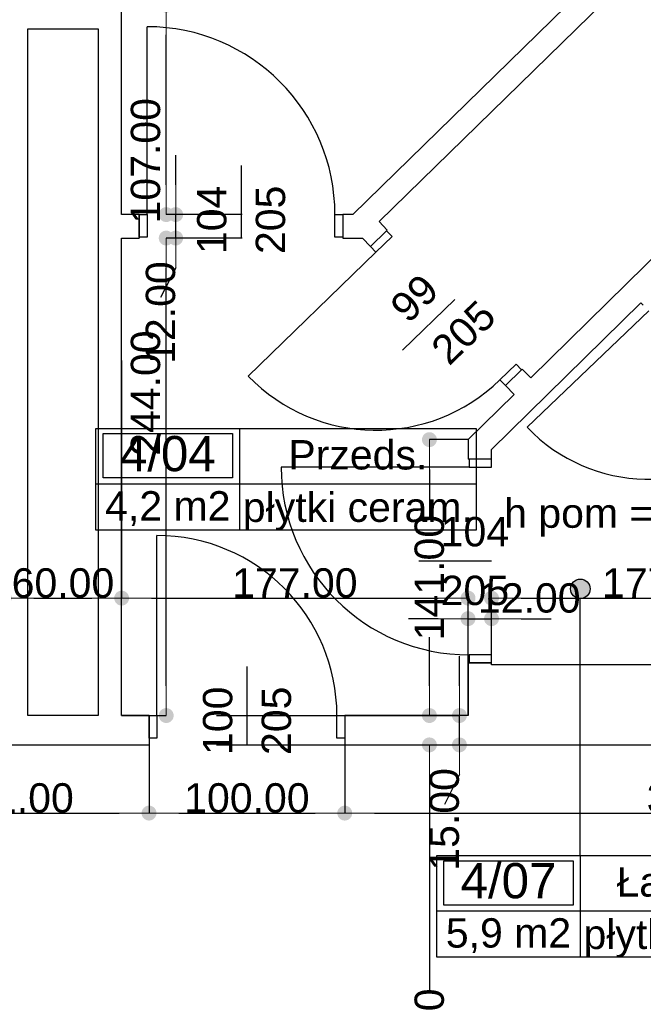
# Model space of a CAD drawing. Header units: millimetres. Extents: x -175445 to -20415, y -559200 to 231527.
# Tile 72 of 256: x -140329 to -137142, y -161616 to -156585. Entities that reach past the tile are written whole.
import ezdxf
from ezdxf.enums import TextEntityAlignment as Align

# ---------------------------------------------------------------- set-up
doc = ezdxf.new("R2010")
doc.units = ezdxf.units.MM
doc.header["$MEASUREMENT"] = 0
for name, color, linetype in [('Drzwi', 7, 'Continuous'), ('Linia', 7, 'Continuous'), ('Obiekt', 7, 'Continuous'), ('Strefa', 9, 'Continuous'), ('Słup', 7, 'Continuous'), ('Tekst', 7, 'Continuous'), ('Wymiary', 9, 'Continuous'), ('Ściana', 7, 'Continuous')]:
    doc.layers.add(name, color=color, linetype=linetype)
doc.styles.add('Arial', font='txt')
doc.styles.add('Times new roman', font='txt')
doc.dimstyles.new('GENERATED_STYLE__1', dxfattribs={"dimtxt": 150, "dimasz": 152, "dimexe": 0.18, "dimexo": 0, "dimgap": 0.09, "dimtad": 1, "dimtih": 1, "dimtoh": 1, "dimlfac": 0.1, "dimzin": 0, "dimdsep": 46, "dimtxsty": 'Arial', "dimblk": 'ARROWHEAD_11', "dimblk1": 'ARROWHEAD_11', "dimblk2": 'ARROWHEAD_11', "dimcen": 0.09, "dimclrd": 256, "dimclre": 256, "dimclrt": 256, "dimazin": 0, "dimtfac": 1, "dimtdec": 4, "dimtmove": 0, "dimatfit": 3, "dimfxl": 1, "dimtolj": 1, "dimtzin": 0, "dimarcsym": 0})
doc.dimstyles.new('GENERATED_STYLE__2', dxfattribs={"dimtxt": 150, "dimasz": 152, "dimexe": 0.18, "dimexo": 0, "dimgap": 0.09, "dimtad": 1, "dimlfac": 0.1, "dimzin": 0, "dimdsep": 46, "dimtxsty": 'Arial', "dimblk": 'ARROWHEAD_11', "dimblk1": 'ARROWHEAD_11', "dimblk2": 'ARROWHEAD_11', "dimcen": 0.09, "dimclrd": 256, "dimclre": 256, "dimclrt": 256, "dimazin": 0, "dimtfac": 1, "dimtdec": 4, "dimtmove": 0, "dimatfit": 3, "dimfxl": 1, "dimtolj": 1, "dimtzin": 0, "dimarcsym": 0})
doc.dimstyles.new('GENERATED_STYLE__3', dxfattribs={"dimtxt": 150, "dimasz": 152, "dimexe": 0.18, "dimexo": 0, "dimgap": 0.09, "dimtad": 1, "dimlfac": 0.1, "dimzin": 0, "dimdsep": 46, "dimtxsty": 'Arial', "dimblk": 'ARROWHEAD_11', "dimblk1": 'ARROWHEAD_11', "dimblk2": 'ARROWHEAD_11', "dimcen": 0.09, "dimclrd": 114, "dimclre": 114, "dimclrt": 114, "dimazin": 0, "dimtfac": 1, "dimtdec": 4, "dimtmove": 2, "dimatfit": 3, "dimfxl": 1, "dimtolj": 1, "dimtzin": 0, "dimarcsym": 0})
doc.dimstyles.new('GENERATED_STYLE__4', dxfattribs={"dimtxt": 150, "dimasz": 152, "dimexe": 0.18, "dimexo": 0, "dimgap": 0.09, "dimtad": 1, "dimtih": 1, "dimtoh": 1, "dimlfac": 0.1, "dimzin": 0, "dimdsep": 46, "dimtxsty": 'Arial', "dimblk": 'ARROWHEAD_11', "dimblk1": 'ARROWHEAD_11', "dimblk2": 'ARROWHEAD_11', "dimcen": 0.09, "dimclrd": 256, "dimclre": 256, "dimclrt": 256, "dimazin": 0, "dimtfac": 1, "dimtdec": 4, "dimtmove": 2, "dimatfit": 3, "dimfxl": 1, "dimtolj": 1, "dimtzin": 0, "dimarcsym": 0})

# ---------------------------------------------------------------- blocks, each defined once
blk = doc.blocks.new('Przeds._4_04_4', base_point=(-139205.1, 36413))
at = {"layer": 'Strefa'}
for p, q in [((-139939.2, 36695.8), (-137997, 36695.8)), ((-139939.2, 36177.3), (-139939.2, 36695.8)), ((-139205.1, 36695.8), (-139205.1, 36177.3)), ((-137997, 36695.8), (-137997, 36177.3)), ((-139902.5, 36669.9), (-139241.8, 36669.9)), ((-139902.5, 36443.6), (-139902.5, 36669.9)), ((-139241.8, 36669.9), (-139241.8, 36443.6)), ((-139241.8, 36443.6), (-139902.5, 36443.6)), ((-139939.2, 36413), (-137997, 36413)), ((-137997, 36177.3), (-139939.2, 36177.3))]:
    blk.add_line(p, q, dxfattribs=at)
at = {"layer": 'Strefa', "style": 'Arial'}
for tag, height, p in [('ROOM_NUMBER', 180, (-139572.1, 36567.9)), ('ROOM_NAME', 150, (-138601, 36561.8)), ('ROOM_CALC_AREA', 150, (-139572.1, 36300.9)), ('floor_f', 150, (-138601, 36293.9))]:
    blk.add_attdef(tag, text='', height=height, dxfattribs=at).set_placement(p, align=Align.MIDDLE_CENTER)
blk = doc.blocks.new('Łazienka_4_07_7', base_point=(-137464.3, 34230.6))
at = {"layer": 'Strefa'}
for p, q in [((-138198.3, 34513.4), (-136256.1, 34513.4)), ((-138198.3, 33994.9), (-138198.3, 34513.4)), ((-138161.6, 34487.5), (-137501, 34487.5)), ((-138161.6, 34261.2), (-138161.6, 34487.5)), ((-137501, 34487.5), (-137501, 34261.2)), ((-137464.3, 34513.4), (-137464.3, 33994.9)), ((-136256.1, 34513.4), (-136256.1, 33994.9)), ((-138198.3, 34230.6), (-136256.1, 34230.6)), ((-137501, 34261.2), (-138161.6, 34261.2)), ((-136256.1, 33994.9), (-138198.3, 33994.9))]:
    blk.add_line(p, q, dxfattribs=at)
at = {"layer": 'Strefa', "style": 'Arial'}
for tag, height, p in [('ROOM_NUMBER', 180, (-137831.3, 34385.5)), ('ROOM_NAME', 150, (-136860.2, 34379.4)), ('ROOM_CALC_AREA', 150, (-137831.3, 34118.5)), ('floor_f', 150, (-136860.2, 34111.5))]:
    blk.add_attdef(tag, text='', height=height, dxfattribs=at).set_placement(p, align=Align.MIDDLE_CENTER)
blk = doc.blocks.new('ARROWHEAD_11')
at = {"color": 0, "linetype": 'Continuous', "lineweight": 0}
blk.add_line((0, 0), (-1, 0), dxfattribs=at)
at = {"color": 0, "linetype": 'Continuous', "lineweight": 0, "const_width": 0.25, "flags": 128}
blk.add_lwpolyline([(-0.125, 0, 1), (0.125, 0, 1)], format="xyb", close=True, dxfattribs=at)
blk = doc.blocks.new('*D1165')
at = {"layer": 'Defpoints', "color": 0}
for p in [(-141078, -160290.6), (-139668, -160290.6), (-139668, -160639.1)]:
    blk.add_point(p, dxfattribs=at)
at = {"layer": 'Wymiary', "lineweight": -2}
for p, q in [((-141078, -160290.6), (-141078, -160639.3)), ((-139668, -160290.6), (-139668, -160639.3)), ((-140926, -160639.1), (-139820, -160639.1))]:
    blk.add_line(p, q, dxfattribs=at)
at = {"layer": 'Wymiary', "lineweight": -2, "xscale": 152, "yscale": 152, "zscale": 152, "rotation": 180}
blk.add_blockref('ARROWHEAD_11', (-141078, -160639.1), dxfattribs=at)
at = {"layer": 'Wymiary', "lineweight": -2, "xscale": 152, "yscale": 152, "zscale": 152}
blk.add_blockref('ARROWHEAD_11', (-139668, -160639.1), dxfattribs=at)
at = {"layer": 'Wymiary', "lineweight": 13, "insert": (-140373, -160562.5), "char_height": 150, "attachment_point": 5, "style": 'Arial'}
blk.add_mtext('\\A1;141.00', dxfattribs=at)
blk = doc.blocks.new('*D1166')
at = {"layer": 'Defpoints', "color": 0}
for p in [(-139668, -160290.6), (-138668, -160290.6), (-138668, -160639.1)]:
    blk.add_point(p, dxfattribs=at)
at = {"layer": 'Wymiary', "lineweight": -2}
for p, q in [((-139668, -160290.6), (-139668, -160639.3)), ((-138668, -160290.6), (-138668, -160639.3)), ((-139516, -160639.1), (-138820, -160639.1))]:
    blk.add_line(p, q, dxfattribs=at)
at = {"layer": 'Wymiary', "lineweight": -2, "xscale": 152, "yscale": 152, "zscale": 152, "rotation": 180}
blk.add_blockref('ARROWHEAD_11', (-139668, -160639.1), dxfattribs=at)
at = {"layer": 'Wymiary', "lineweight": -2, "xscale": 152, "yscale": 152, "zscale": 152}
blk.add_blockref('ARROWHEAD_11', (-138668, -160639.1), dxfattribs=at)
at = {"layer": 'Wymiary', "lineweight": 13, "insert": (-139168, -160562.5), "char_height": 150, "attachment_point": 5, "style": 'Arial'}
blk.add_mtext('\\A1;100.00', dxfattribs=at)
blk = doc.blocks.new('*D1167')
at = {"layer": 'Defpoints', "color": 0}
for p in [(-138668, -160290.6), (-134828, -160290.6), (-134828, -160639.1)]:
    blk.add_point(p, dxfattribs=at)
at = {"layer": 'Wymiary', "lineweight": -2}
for p, q in [((-138668, -160290.6), (-138668, -160639.3)), ((-134828, -160290.6), (-134828, -160639.3)), ((-138516, -160639.1), (-134980, -160639.1))]:
    blk.add_line(p, q, dxfattribs=at)
at = {"layer": 'Wymiary', "lineweight": -2, "xscale": 152, "yscale": 152, "zscale": 152, "rotation": 180}
blk.add_blockref('ARROWHEAD_11', (-138668, -160639.1), dxfattribs=at)
at = {"layer": 'Wymiary', "lineweight": -2, "xscale": 152, "yscale": 152, "zscale": 152}
blk.add_blockref('ARROWHEAD_11', (-134828, -160639.1), dxfattribs=at)
at = {"layer": 'Wymiary', "lineweight": 13, "insert": (-136804.9, -160562.4), "char_height": 150, "attachment_point": 5, "style": 'Arial'}
blk.add_mtext('\\A1;384.00', dxfattribs=at)
blk = doc.blocks.new('*D1255')
at = {"layer": 'Defpoints', "color": 0}
for p in [(-139323, -160290.6), (-138235.3, -160290.6), (-133833, -163420.7)]:
    blk.add_point(p, dxfattribs=at)
at = {"layer": 'Wymiary', "lineweight": -2}
for p, q in [((-139323, -160290.6), (-138235.1, -160290.6)), ((-138235.3, -160442.6), (-138235.3, -161544.5)), ((-138235.3, -163268.7), (-138235.3, -162166.8)), ((-133833, -163420.7), (-138235.5, -163420.7))]:
    blk.add_line(p, q, dxfattribs=at)
at = {"layer": 'Wymiary', "lineweight": -2, "xscale": 152, "yscale": 152, "zscale": 152}
for p, rotation in [((-138235.3, -160290.6), 90), ((-138235.3, -163420.7), 270)]:
    blk.add_blockref('ARROWHEAD_11', p, dxfattribs=dict(at, rotation=rotation))
at = {"layer": 'Wymiary', "lineweight": 13, "insert": (-138235.3, -161855.7), "char_height": 150, "attachment_point": 5, "rotation": 90, "style": 'Arial'}
blk.add_mtext('\\A1;313.00', dxfattribs=at)
blk = doc.blocks.new('*D1256')
at = {"layer": 'Defpoints', "color": 0}
for p in [(-139323, -160140.6), (-138081.9, -160140.6), (-139323, -160290.6)]:
    blk.add_point(p, dxfattribs=at)
at = {"layer": 'Wymiary', "lineweight": -2}
for p, q in [((-138081.9, -159988.6), (-138081.9, -159836.6)), ((-139323, -160140.6), (-138081.8, -160140.6)), ((-138081.9, -160290.6), (-138081.9, -160140.6)), ((-139323, -160290.6), (-138081.8, -160290.6)), ((-138081.9, -160442.6), (-138158.6, -160594.6))]:
    blk.add_line(p, q, dxfattribs=at)
at = {"layer": 'Wymiary', "lineweight": -2, "xscale": 152, "yscale": 152, "zscale": 152}
for p, rotation in [((-138081.9, -160140.6), 270), ((-138081.9, -160290.6), 90)]:
    blk.add_blockref('ARROWHEAD_11', p, dxfattribs=dict(at, rotation=rotation))
at = {"layer": 'Wymiary', "lineweight": 13, "insert": (-138158.6, -160671.3), "char_height": 150, "attachment_point": 5, "rotation": 90, "style": 'Arial'}
blk.add_mtext('\\A1;15.00', dxfattribs=at)
blk = doc.blocks.new('*D1257')
at = {"layer": 'Defpoints', "color": 0}
for p in [(-138235.3, -158730.6), (-138038, -158730.6), (-139323, -160140.6)]:
    blk.add_point(p, dxfattribs=at)
at = {"layer": 'Wymiary', "lineweight": -2}
for p, q in [((-138038, -158730.6), (-138235.5, -158730.6)), ((-138235.3, -158882.6), (-138235.3, -159131.5)), ((-138235.3, -159988.6), (-138235.3, -159739.8)), ((-139323, -160140.6), (-138235.1, -160140.6))]:
    blk.add_line(p, q, dxfattribs=at)
at = {"layer": 'Wymiary', "lineweight": -2, "xscale": 152, "yscale": 152, "zscale": 152}
for p, rotation in [((-138235.3, -158730.6), 90), ((-138235.3, -160140.6), 270)]:
    blk.add_blockref('ARROWHEAD_11', p, dxfattribs=dict(at, rotation=rotation))
at = {"layer": 'Wymiary', "lineweight": 13, "insert": (-138235.3, -159435.6), "char_height": 150, "attachment_point": 5, "rotation": 90, "style": 'Arial'}
blk.add_mtext('\\A1;141.00', dxfattribs=at)
blk = doc.blocks.new('*D1285')
at = {"layer": 'Defpoints', "color": 0}
for p in [(-139580.3, -157700.6), (-139193, -157700.6), (-139808, -160140.6)]:
    blk.add_point(p, dxfattribs=at)
at = {"layer": 'Wymiary', "color": 114, "lineweight": -2}
for p, q in [((-139193, -157700.6), (-139580.5, -157700.6)), ((-139580.3, -159988.6), (-139580.3, -157852.6)), ((-139808, -160140.6), (-139580.1, -160140.6))]:
    blk.add_line(p, q, dxfattribs=at)
at = {"layer": 'Wymiary', "color": 114, "lineweight": -2, "xscale": 152, "yscale": 152, "zscale": 152}
for p, rotation in [((-139580.3, -157700.6), 90), ((-139580.3, -160140.6), 270)]:
    blk.add_blockref('ARROWHEAD_11', p, dxfattribs=dict(at, rotation=rotation))
at = {"layer": 'Wymiary', "color": 114, "lineweight": 13, "insert": (-139685.3, -158493), "char_height": 150, "attachment_point": 5, "rotation": 90, "style": 'Arial'}
blk.add_mtext('\\A1;244.00', dxfattribs=at)
blk = doc.blocks.new('*D1286')
at = {"layer": 'Defpoints', "color": 0}
for p in [(-139532, -157580.6), (-139193, -157580.6), (-139193, -157700.6)]:
    blk.add_point(p, dxfattribs=at)
at = {"layer": 'Wymiary', "lineweight": -2}
for p, q in [((-139532, -157428.6), (-139532, -157276.6)), ((-139193, -157580.6), (-139532.2, -157580.6)), ((-139532, -157700.6), (-139532, -157580.6)), ((-139193, -157700.6), (-139532.2, -157700.6)), ((-139532, -157852.6), (-139608.7, -158004.6))]:
    blk.add_line(p, q, dxfattribs=at)
at = {"layer": 'Wymiary', "lineweight": -2, "xscale": 152, "yscale": 152, "zscale": 152}
for p, rotation in [((-139532, -157580.6), 270), ((-139532, -157700.6), 90)]:
    blk.add_blockref('ARROWHEAD_11', p, dxfattribs=dict(at, rotation=rotation))
at = {"layer": 'Wymiary', "lineweight": 13, "insert": (-139608.7, -158081.3), "char_height": 150, "attachment_point": 5, "rotation": 90, "style": 'Arial'}
blk.add_mtext('\\A1;12.00', dxfattribs=at)
blk = doc.blocks.new('*D1287')
at = {"layer": 'Defpoints', "color": 0}
for p in [(-139808, -156510.6), (-139580.3, -156510.6), (-139193, -157580.6)]:
    blk.add_point(p, dxfattribs=at)
at = {"layer": 'Wymiary', "color": 114, "lineweight": -2}
for p, q in [((-139808, -156510.6), (-139580.1, -156510.6)), ((-139580.3, -157428.6), (-139580.3, -156662.6)), ((-139193, -157580.6), (-139580.5, -157580.6))]:
    blk.add_line(p, q, dxfattribs=at)
at = {"layer": 'Wymiary', "color": 114, "lineweight": -2, "xscale": 152, "yscale": 152, "zscale": 152}
for p, rotation in [((-139580.3, -156510.6), 90), ((-139580.3, -157580.6), 270)]:
    blk.add_blockref('ARROWHEAD_11', p, dxfattribs=dict(at, rotation=rotation))
at = {"layer": 'Wymiary', "color": 114, "lineweight": 13, "insert": (-139685.3, -157305.6), "char_height": 150, "attachment_point": 5, "rotation": 90, "style": 'Arial'}
blk.add_mtext('\\A1;107.00', dxfattribs=at)
blk = doc.blocks.new('*D1369')
at = {"layer": 'Defpoints', "color": 0}
for p in [(-139808, -158325.6), (-139808, -159540.6), (-140408, -159880.6)]:
    blk.add_point(p, dxfattribs=at)
at = {"layer": 'Wymiary', "lineweight": -2}
for p, q in [((-139808, -158325.6), (-139808, -159540.8)), ((-140408, -159880.6), (-140408, -159540.5)), ((-140256, -159540.6), (-139960, -159540.6))]:
    blk.add_line(p, q, dxfattribs=at)
at = {"layer": 'Wymiary', "lineweight": -2, "xscale": 152, "yscale": 152, "zscale": 152, "rotation": 180}
blk.add_blockref('ARROWHEAD_11', (-140408, -159540.6), dxfattribs=at)
at = {"layer": 'Wymiary', "lineweight": -2, "xscale": 152, "yscale": 152, "zscale": 152}
blk.add_blockref('ARROWHEAD_11', (-139808, -159540.6), dxfattribs=at)
at = {"layer": 'Wymiary', "lineweight": 13, "insert": (-140108, -159464), "char_height": 150, "attachment_point": 5, "style": 'Arial'}
blk.add_mtext('\\A1;60.00', dxfattribs=at)
blk = doc.blocks.new('*D1370')
at = {"layer": 'Defpoints', "color": 0}
for p in [(-139808, -158325.6), (-138038, -159540.6), (-138038, -160140.6)]:
    blk.add_point(p, dxfattribs=at)
at = {"layer": 'Wymiary', "lineweight": -2}
for p, q in [((-139808, -158325.6), (-139808, -159540.8)), ((-139656, -159540.6), (-138190, -159540.6)), ((-138038, -160140.6), (-138038, -159540.5))]:
    blk.add_line(p, q, dxfattribs=at)
at = {"layer": 'Wymiary', "lineweight": -2, "xscale": 152, "yscale": 152, "zscale": 152, "rotation": 180}
blk.add_blockref('ARROWHEAD_11', (-139808, -159540.6), dxfattribs=at)
at = {"layer": 'Wymiary', "lineweight": -2, "xscale": 152, "yscale": 152, "zscale": 152}
blk.add_blockref('ARROWHEAD_11', (-138038, -159540.6), dxfattribs=at)
at = {"layer": 'Wymiary', "lineweight": 13, "insert": (-138923, -159464), "char_height": 150, "attachment_point": 5, "style": 'Arial'}
blk.add_mtext('\\A1;177.00', dxfattribs=at)
blk = doc.blocks.new('*D1371')
at = {"layer": 'Defpoints', "color": 0}
for p in [(-137918, -159645.6), (-137918, -159880.6), (-138038, -160140.6)]:
    blk.add_point(p, dxfattribs=at)
at = {"layer": 'Wymiary', "lineweight": -2}
for p, q in [((-138190, -159645.6), (-138342, -159645.6)), ((-138038, -160140.6), (-138038, -159645.5)), ((-138038, -159645.6), (-137918, -159645.6)), ((-137918, -159880.6), (-137918, -159645.5)), ((-137766, -159645.6), (-137614, -159645.6))]:
    blk.add_line(p, q, dxfattribs=at)
at = {"layer": 'Wymiary', "lineweight": -2, "xscale": 152, "yscale": 152, "zscale": 152}
blk.add_blockref('ARROWHEAD_11', (-138038, -159645.6), dxfattribs=at)
at = {"layer": 'Wymiary', "lineweight": -2, "xscale": 152, "yscale": 152, "zscale": 152, "rotation": 180}
blk.add_blockref('ARROWHEAD_11', (-137918, -159645.6), dxfattribs=at)
at = {"layer": 'Wymiary', "lineweight": 13, "insert": (-137725.2, -159540.6), "char_height": 150, "attachment_point": 5, "style": 'Arial'}
blk.add_mtext('\\A1;12.00', dxfattribs=at)
blk = doc.blocks.new('*D1372')
at = {"layer": 'Defpoints', "color": 0}
for p in [(-136148, -159395.6), (-136148, -159540.6), (-137918, -159880.6)]:
    blk.add_point(p, dxfattribs=at)
at = {"layer": 'Wymiary', "lineweight": -2}
for p, q in [((-136148, -159395.6), (-136148, -159540.8)), ((-137918, -159880.6), (-137918, -159540.5)), ((-137766, -159540.6), (-136300, -159540.6))]:
    blk.add_line(p, q, dxfattribs=at)
at = {"layer": 'Wymiary', "lineweight": -2, "xscale": 152, "yscale": 152, "zscale": 152, "rotation": 180}
blk.add_blockref('ARROWHEAD_11', (-137918, -159540.6), dxfattribs=at)
at = {"layer": 'Wymiary', "lineweight": -2, "xscale": 152, "yscale": 152, "zscale": 152}
blk.add_blockref('ARROWHEAD_11', (-136148, -159540.6), dxfattribs=at)
at = {"layer": 'Wymiary', "lineweight": 13, "insert": (-137033, -159464), "char_height": 150, "attachment_point": 5, "style": 'Arial'}
blk.add_mtext('\\A1;177.00', dxfattribs=at)
blk = doc.blocks.new('*D1381')
at = {"layer": 'Defpoints', "color": 0}
for p in [(-137198, -154676.2), (-135038, -155647.6), (-135038, -156630.6)]:
    blk.add_point(p, dxfattribs=at)
at = {"layer": 'Wymiary', "lineweight": -2}
for p, q in [((-137198, -154676.2), (-137198, -155647.8)), ((-137046, -155647.6), (-135190, -155647.6)), ((-135038, -156630.6), (-135038, -155647.5))]:
    blk.add_line(p, q, dxfattribs=at)
at = {"layer": 'Wymiary', "lineweight": -2, "xscale": 152, "yscale": 152, "zscale": 152, "rotation": 180}
blk.add_blockref('ARROWHEAD_11', (-137198, -155647.6), dxfattribs=at)
at = {"layer": 'Wymiary', "lineweight": -2, "xscale": 152, "yscale": 152, "zscale": 152}
blk.add_blockref('ARROWHEAD_11', (-135038, -155647.6), dxfattribs=at)
at = {"layer": 'Wymiary', "lineweight": 13, "insert": (-136118, -155571), "char_height": 150, "attachment_point": 5, "style": 'Arial'}
blk.add_mtext('\\A1;216.00', dxfattribs=at)

msp = doc.modelspace()

# ---------------------------------------------------------------- hatches: boundary and pattern name
at = {"layer": 'Linia', "linetype": 'Continuous'}
msp.add_hatch(color=253, dxfattribs=at).paths.add_polyline_path([(-137414.266, -159493.039), (-137418.072, -159473.905), (-137428.911, -159457.684), (-137445.132, -159446.845), (-137464.266, -159443.039), (-137483.4, -159446.845), (-137499.621, -159457.684), (-137510.46, -159473.905), (-137514.266, -159493.039), (-137510.46, -159512.173), (-137499.621, -159528.395), (-137483.4, -159539.233), (-137464.266, -159543.039), (-137445.132, -159539.233), (-137428.911, -159528.395), (-137418.072, -159512.173)])

# ---------------------------------------------------------------- linework, layer by layer
at = {"layer": 'Drzwi', "color": 253}
for p, q in [((-139678.018, -157580.636), (-139678.018, -156620.636)), ((-139718.018, -157580.636), (-139678.018, -157580.636)), ((-139718.018, -157695.636), (-139718.018, -157580.636)), ((-139718.018, -157580.636), (-139718.018, -157695.636)), ((-139678.018, -157580.636), (-139678.018, -157695.636)), ((-138718.018, -157695.636), (-138718.018, -157580.636)), ((-138718.018, -157580.636), (-138678.018, -157580.636)), ((-138678.018, -157580.636), (-138678.018, -157695.636)), ((-138678.018, -157580.636), (-138678.018, -157695.636)), ((-138454.032, -157663.253), (-138536.546, -157743.356)), ((-138536.546, -157743.356), (-138454.032, -157663.253)), ((-138426.17, -157691.953), (-138454.032, -157663.253)), ((-139678.018, -157695.636), (-139718.018, -157695.636)), ((-138678.018, -157695.636), (-138718.018, -157695.636)), ((-138508.684, -157772.057), (-138426.17, -157691.953)), ((-138508.684, -157772.057), (-139161.615, -158405.918)), ((-138536.546, -157743.356), (-138508.684, -157772.057)), ((-137114.816, -158072.851), (-137736.577, -158667.001)), ((-137792.309, -158344.885), (-137874.822, -158424.989)), ((-137846.96, -158453.689), (-137764.447, -158373.586)), ((-137846.96, -158453.689), (-137764.447, -158373.586)), ((-137764.447, -158373.586), (-137792.309, -158344.885)), ((-137874.822, -158424.989), (-137846.96, -158453.689)), ((-138033.018, -158830.636), (-138033.018, -158870.636)), ((-137918.018, -158830.636), (-138033.018, -158830.636)), ((-137918.018, -158830.636), (-138033.018, -158830.636)), ((-137918.018, -158870.636), (-137918.018, -158830.636)), ((-138033.018, -158870.636), (-138993.018, -158870.636)), ((-138033.018, -158870.636), (-137918.018, -158870.636)), ((-139628.018, -160140.636), (-139628.018, -159220.636)), ((-137918.018, -159830.636), (-138033.018, -159830.636)), ((-138033.018, -159830.636), (-138033.018, -159870.636)), ((-137918.018, -159870.636), (-137918.018, -159830.636)), ((-138033.018, -159870.636), (-137918.018, -159870.636)), ((-137918.018, -159870.636), (-138033.018, -159870.636)), ((-139668.018, -160140.636), (-139628.018, -160140.636)), ((-139668.018, -160255.636), (-139668.018, -160140.636)), ((-139668.018, -160140.636), (-139668.018, -160255.636)), ((-139628.018, -160140.636), (-139628.018, -160255.636)), ((-138708.018, -160255.636), (-138708.018, -160140.636)), ((-138708.018, -160140.636), (-138668.018, -160140.636)), ((-138668.018, -160140.636), (-138668.018, -160255.636)), ((-138668.018, -160140.636), (-138668.018, -160255.636)), ((-139628.018, -160255.636), (-139668.018, -160255.636)), ((-138668.018, -160255.636), (-138708.018, -160255.636))]:
    msp.add_line(p, q, dxfattribs=at)
for centre, radius, start, end in [((-139678.018, -157580.636), 960, 0, 90), ((-138508.684, -157772.057), 910, 224.150921, 314.150921), ((-137114.816, -158072.851), 860, 223.699169, 313.699169), ((-138033.018, -158870.636), 960, 180, 270), ((-139628.018, -160140.636), 920, 0, 90)]:
    msp.add_arc(centre, radius, start, end, dxfattribs=at)
at = {"layer": 'Linia', "color": 253}
msp.add_line((-137464.266, -160856.511), (-137464.266, -159543.039), dxfattribs=at)
msp.add_circle((-137464.266, -159493.039), 50, dxfattribs=at)
at = {"layer": 'Obiekt', "color": 253}
for p, q in [((-139198.018, -157329.258), (-139198.018, -157700.636)), ((-138372.119, -158273.62), (-138105.652, -158014.937)), ((-138289.397, -159350.636), (-137918.018, -159350.636)), ((-139168.018, -159889.258), (-139168.018, -160290.636))]:
    msp.add_line(p, q, dxfattribs=at)
at = {"layer": 'Słup', "color": 253}
msp.add_line((-136948.018, -159880.636), (-137918.018, -159880.636), dxfattribs=at)
at = {"layer": 'Ściana', "color": 253}
for p, q in [((-139718.018, -157580.636), (-139718.018, -157695.636)), ((-138678.018, -157580.636), (-138678.018, -157695.636)), ((-138536.546, -157743.356), (-138454.032, -157663.253)), ((-138454.032, -157663.253), (-138450.445, -157659.77)), ((-139718.018, -157695.636), (-139718.018, -157700.636)), ((-138678.018, -157695.636), (-138678.018, -157700.636)), ((-137846.96, -158453.689), (-137764.447, -158373.586)), ((-137764.447, -158373.586), (-137760.859, -158370.103)), ((-138033.018, -158830.636), (-138038.018, -158830.636)), ((-137918.018, -158830.636), (-138033.018, -158830.636)), ((-138033.018, -159870.636), (-138038.018, -159870.636)), ((-137918.018, -159870.636), (-138033.018, -159870.636)), ((-139668.018, -160140.636), (-139668.018, -160255.636)), ((-138668.018, -160140.636), (-138668.018, -160255.636)), ((-139668.018, -160255.636), (-139668.018, -160290.636)), ((-138668.018, -160255.636), (-138668.018, -160290.636))]:
    msp.add_line(p, q, dxfattribs=at)
at = {"layer": 'Ściana', "color": 253, "flags": 128}
for points in [[(-137318.018, -156300.156), (-138626.953, -157580.636)], [(-138492.238, -157616.72), (-137198.018, -156350.636)], [(-139808.018, -157580.636), (-139808.018, -156510.636)], [(-140288.018, -156630.636), (-139928.018, -156630.636)], [(-140288.018, -160140.636), (-140288.018, -156630.636)], [(-139928.018, -156630.636), (-139928.018, -160140.636)], [(-139718.018, -157580.636), (-139808.018, -157580.636)], [(-138626.953, -157580.636), (-138678.018, -157580.636)], [(-136838.018, -157550.636), (-137717.156, -158415.121)], [(-138450.445, -157659.77), (-138492.238, -157616.72)], [(-139808.018, -160140.636), (-139808.018, -157700.636)], [(-139808.018, -157700.636), (-139718.018, -157700.636)], [(-138678.018, -157700.636), (-138578.018, -157700.636)], [(-138578.018, -157700.636), (-138536.546, -157743.356)], [(-137918.018, -158780.933), (-137155.083, -158030.713)], [(-137155.083, -158030.713), (-137142.451, -158043.932)], [(-137717.156, -158415.121), (-137760.859, -158370.103)], [(-137846.96, -158453.689), (-137802.721, -158499.26)], [(-137802.721, -158499.26), (-138038.018, -158730.636)], [(-138038.018, -158730.636), (-138038.018, -158830.636)], [(-137918.018, -158830.636), (-137918.018, -158780.933)], [(-138038.018, -159870.636), (-138038.018, -160140.636)], [(-137918.018, -159880.636), (-137918.018, -159870.636)], [(-139928.018, -160140.636), (-140288.018, -160140.636)], [(-139668.018, -160140.636), (-139808.018, -160140.636)], [(-138038.018, -160140.636), (-138668.018, -160140.636)], [(-141078.018, -160290.636), (-139668.018, -160290.636)], [(-138668.018, -160290.636), (-134828.018, -160290.636)]]:
    msp.add_lwpolyline(points, dxfattribs=at)

# ---------------------------------------------------------------- block references
at = {"layer": 'Strefa', "color": 253}
ref = msp.add_blockref('Przeds._4_04_4', (-139205.123, -158956.967), dxfattribs=at)
ref.add_attrib('ROOM_NAME', 'Przeds.', dxfattribs={"color": 7, "height": 150, "style": 'Arial'}).set_placement((-138601.039, -158808.149), align=Align.MIDDLE_CENTER)
ref.add_attrib('ROOM_NUMBER', '4/04', dxfattribs={"color": 7, "height": 180, "style": 'Arial'}).set_placement((-139572.144, -158802.019), align=Align.MIDDLE_CENTER)
ref.add_attrib('ROOM_CALC_AREA', '4,2 m2', dxfattribs={"color": 7, "height": 150, "style": 'Arial'}).set_placement((-139572.144, -159069.021), align=Align.MIDDLE_CENTER)
ref.add_attrib('floor_f', 'płytki ceram.', dxfattribs={"color": 7, "height": 150, "style": 'Arial'}).set_placement((-138601.039, -159076.067), align=Align.MIDDLE_CENTER)
ref = msp.add_blockref('Łazienka_4_07_7', (-137464.266, -161139.368), dxfattribs=at)
ref.add_attrib('ROOM_NAME', 'Łazienka', dxfattribs={"color": 7, "height": 150, "style": 'Arial'}).set_placement((-136860.182, -160990.55), align=Align.MIDDLE_CENTER)
ref.add_attrib('ROOM_NUMBER', '4/07', dxfattribs={"color": 7, "height": 180, "style": 'Arial'}).set_placement((-137831.286, -160984.42), align=Align.MIDDLE_CENTER)
ref.add_attrib('ROOM_CALC_AREA', '5,9 m2', dxfattribs={"color": 7, "height": 150, "style": 'Arial'}).set_placement((-137831.286, -161251.422), align=Align.MIDDLE_CENTER)
ref.add_attrib('floor_f', 'płytki ceram.', dxfattribs={"color": 7, "height": 150, "style": 'Arial'}).set_placement((-136860.182, -161258.468), align=Align.MIDDLE_CENTER)

# ---------------------------------------------------------------- texts
at = {"layer": 'Obiekt', "color": 253, "char_height": 150, "attachment_point": 7, "style": 'Arial'}
for s, insert, rotation in [('\\A1;{\\fArial|b0|i0|c238|p38;104}', (-139270.55, -157782.296), 90), ('\\A1;{\\fArial|b0|i0|c238|p38;205}', (-138970.55, -157782.296), 90), ('\\A1;{\\fArial|b0|i0|c238|p38;99}', (-138342.601, -158143.877), 44.150921), ('\\A1;{\\fArial|b0|i0|c238|p38;205}', (-138133.636, -158359.129), 44.150921), ('\\A1;{\\fArial|b0|i0|c238|p38;100}', (-139240.55, -160342.296), 90), ('\\A1;{\\fArial|b0|i0|c238|p38;205}', (-138940.55, -160342.296), 90)]:
    msp.add_mtext(s, dxfattribs=dict(at, insert=insert, rotation=rotation))
for s, insert in [('\\A1;{\\fArial|b0|i0|c238|p38;104}', (-138177.845, -159278.104)), ('\\A1;{\\fArial|b0|i0|c238|p38;205}', (-138177.845, -159578.104))]:
    msp.add_mtext(s, dxfattribs=dict(at, insert=insert))
at = {"layer": 'Tekst', "color": 253, "insert": (-137122.798, -159031.09), "char_height": 150, "attachment_point": 2, "style": 'Times new roman'}
msp.add_mtext('\\A1;{\\fArial|b0|i0|c0|p38;h pom = 2,70 m}', dxfattribs=at)

# ---------------------------------------------------------------- dimensions: what is measured, and where the dimension line sits
at = {"layer": 'Wymiary', "color": 8, "lineweight": 13}
for base, p1, p2, dimstyle, picture, middle in [((-135038.018, -155647.631), (-137198.018, -154676.192), (-135038.018, -156630.636), 'GENERATED_STYLE__1', '*D1381', (-136118.018, -155647.631)), ((-139808.018, -159540.633), (-140408.018, -159880.636), (-139808.018, -158325.636), 'GENERATED_STYLE__1', '*D1369', (-140108.018, -159540.633)), ((-138038.018, -159540.633), (-139808.018, -158325.636), (-138038.018, -160140.636), 'GENERATED_STYLE__1', '*D1370', (-138923.018, -159540.633)), ((-136148.018, -159540.633), (-137918.018, -159880.636), (-136148.018, -159395.636), 'GENERATED_STYLE__1', '*D1372', (-137033.018, -159540.633)), ((-137918.018, -159645.633), (-138038.018, -160140.636), (-137918.018, -159880.636), 'GENERATED_STYLE__4', '*D1371', (-137725.189, -159540.633)), ((-139668.018, -160639.136), (-141078.018, -160290.636), (-139668.018, -160290.636), 'GENERATED_STYLE__1', '*D1165', (-140373.018, -160639.136)), ((-138668.018, -160639.136), (-139668.018, -160290.636), (-138668.018, -160290.636), 'GENERATED_STYLE__1', '*D1166', (-139168.018, -160639.136)), ((-134828.018, -160639.136), (-138668.018, -160290.636), (-134828.018, -160290.636), 'GENERATED_STYLE__1', '*D1167', (-136804.933, -160639.136))]:
    dim = msp.add_linear_dim(base=base, p1=p1, p2=p2, dimstyle=dimstyle, dxfattribs=at)
    dim.commit()
    dim.dimension.update_dxf_attribs({"geometry": picture, "text_midpoint": middle, "dimtype": 160})
for base, p1, p2, dimstyle, picture, middle in [((-139580.328, -156510.636), (-139193.018, -157580.636), (-139808.018, -156510.636), 'GENERATED_STYLE__3', '*D1287', (-139685.328, -157305.647)), ((-139531.976, -157580.636), (-139193.018, -157700.636), (-139193.018, -157580.636), 'GENERATED_STYLE__2', '*D1286', (-139608.652, -158081.312)), ((-139580.328, -157700.636), (-139808.018, -160140.636), (-139193.018, -157700.636), 'GENERATED_STYLE__3', '*D1285', (-139685.328, -158492.962)), ((-138235.29, -158730.636), (-139323.018, -160140.636), (-138038.018, -158730.636), 'GENERATED_STYLE__2', '*D1257', (-138235.29, -159435.636)), ((-138081.938, -160140.636), (-139323.018, -160290.636), (-139323.018, -160140.636), 'GENERATED_STYLE__2', '*D1256', (-138158.614, -160671.312)), ((-138235.29, -160290.636), (-133833.018, -163420.675), (-139323.018, -160290.636), 'GENERATED_STYLE__2', '*D1255', (-138235.29, -161855.655))]:
    dim = msp.add_linear_dim(base=base, p1=p1, p2=p2, angle=90, dimstyle=dimstyle, dxfattribs=at)
    dim.commit()
    dim.dimension.update_dxf_attribs({"geometry": picture, "text_midpoint": middle, "dimtype": 160, "text_rotation": 90})

doc.saveas('drawing.dxf')
